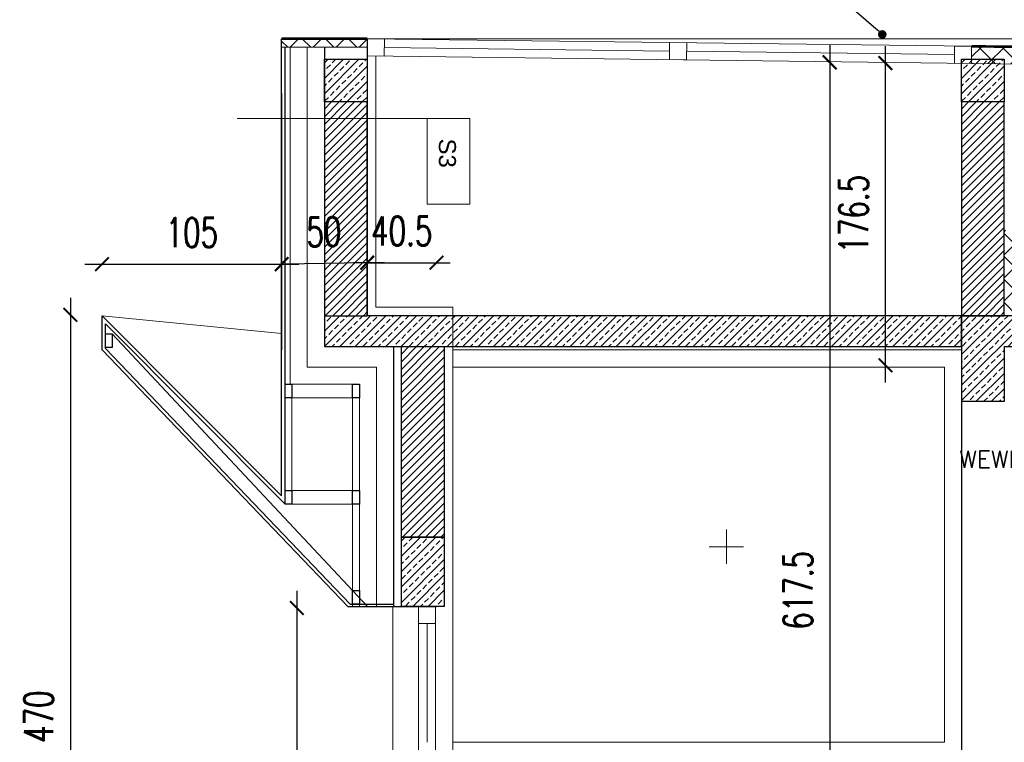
# Model space of a CAD drawing. Header units: millimetres. Extents: x -115268 to 140687, y -37779 to 24471.
# Tile 49 of 256: x 44904 to 45480, y -10733 to -10310. Entities that reach past the tile are written whole.
import ezdxf
from ezdxf import colors
from ezdxf.entities.mleader import LeaderData, LeaderLine
from ezdxf.math import Vec2, Vec3

# ---------------------------------------------------------------- set-up
doc = ezdxf.new("R2010")
doc.units = ezdxf.units.MM
doc.header["$PDMODE"] = 2
doc.header["$PDSIZE"] = 1
doc.linetypes.add('DASHED', pattern=[19.05, 12.7, -6.35])
doc.layers.get('0').update_dxf_attribs({"lineweight": 9})
for name, color, linetype, lineweight in [('A stolarka', 4, 'Continuous', 9), ('A_CIENKA', 7, 'Continuous', 9), ('A_HATCH', 8, 'Continuous', 9), ('A_IZOLACJA', 8, 'ZIGZAG', 9), ('A_KONSTRUKCJA', 3, 'Continuous', 25), ('A_MUROWANE', 30, 'Continuous', 25), ('A_WIDOK', 253, 'Continuous', 9)]:
    doc.layers.add(name, color=color, linetype=linetype, lineweight=lineweight)
doc.layers.add('A_WYMIAR', color=253, linetype='Continuous', lineweight=5, transparency=0.2)
doc.styles.add('Arial', font='arial.ttf')
doc.styles.add('romans 1-100', font='romans.shx', dxfattribs={"width": 0.7, "height": 17})
doc.linetypes.add('ZIGZAG', pattern='A,0.00254,-5.08,[131,ltypeshp.shx,S=5.08,R=0,X=-5.08,Y=0],-10.16,[131,ltypeshp.shx,S=5.08,R=180,X=5.08,Y=0],-5.08', length=20.32254)
doc.dimstyles.new('___SKALA_1_100', dxfattribs={"dimscale": 10, "dimtxt": 17, "dimasz": 0.8, "dimexe": 2, "dimexo": 2, "dimgap": 1, "dimtad": 1, "dimdec": 4, "dimrnd": 0.5, "dimdsep": 46, "dimtxsty": 'romans 1-100', "dimblk": 'ARCHTICK', "dimcen": 0.1, "dimdle": 1, "dimse1": 1, "dimse2": 1, "dimadec": 0, "dimazin": 0, "dimtfac": 1, "dimtdec": 4, "dimtix": 1, "dimtmove": 0, "dimatfit": 3, "dimldrblk": 'ARCHTICK', "dimfxl": 6, "dimfxlon": 1, "dimtolj": 1, "dimarcsym": 0})
pattern_1 = [(45, (-12054.0624, 10822.5786), (-4.49012806, 4.49012806), []), (45, (-12049.572, 10822.5786), (-4.49012806, 4.49012806), [3.175, -1.5875])]

# ---------------------------------------------------------------- blocks, each defined once
blk = doc.blocks.new('_Dot')
at = {"color": 0, "linetype": 'ByBlock', "lineweight": -2}
blk.add_line((-0.5, 0), (-1, 0), dxfattribs=at)
at = {"color": 0, "linetype": 'ByBlock', "const_width": 0.5}
blk.add_lwpolyline([(-0.25, 0, 1), (0.25, 0, 1)], format="xyb", close=True, dxfattribs=at)
blk = doc.blocks.new('_ArchTick')
at = {"color": 0, "linetype": 'ByBlock', "const_width": 0.15}
blk.add_lwpolyline([(-0.5, -0.5), (0.5, 0.5)], dxfattribs=at)
blk = doc.blocks.new('*D2037')
at = {"layer": 'A_WYMIAR', "color": 0, "lineweight": -2, "transparency": 16777216}
blk.add_line((44934.04, -10472.82), (44934.04, -10962.81), dxfattribs=at)
at = {"layer": 'Defpoints', "color": 0, "transparency": 16777216}
for p in [(44952.54, -10482.82), (44934.04, -10952.81), (44952.54, -10952.81)]:
    blk.add_point(p, dxfattribs=at)
at = {"layer": 'A_WYMIAR', "color": 0, "lineweight": -2, "transparency": 16777216, "xscale": 8, "yscale": 8, "zscale": 8}
for p, rotation in [((44934.04, -10482.82), 90), ((44934.04, -10952.81), 270)]:
    blk.add_blockref('_ArchTick', p, dxfattribs=dict(at, rotation=rotation))
at = {"layer": 'A_WYMIAR', "color": 0, "transparency": 16777216, "insert": (44915.54, -10717.81), "char_height": 17, "attachment_point": 5, "rotation": 90, "style": 'romans 1-100'}
blk.add_mtext('\\A1;470', dxfattribs=at)
blk = doc.blocks.new('*D2038')
at = {"layer": 'A_WYMIAR', "color": 0, "lineweight": -2, "transparency": 16777216}
blk.add_line((45066.44, -10644.27), (45066.44, -10964.26), dxfattribs=at)
at = {"layer": 'Defpoints', "color": 0, "transparency": 16777216}
for p in [(45066.44, -10654.27), (45066.44, -10954.26), (45066.44, -10954.26)]:
    blk.add_point(p, dxfattribs=at)
at = {"layer": 'A_WYMIAR', "color": 0, "lineweight": -2, "transparency": 16777216, "xscale": 8, "yscale": 8, "zscale": 8}
for p, rotation in [((45066.44, -10654.27), 90), ((45066.44, -10954.26), 270)]:
    blk.add_blockref('_ArchTick', p, dxfattribs=dict(at, rotation=rotation))
at = {"layer": 'A_WYMIAR', "color": 0, "transparency": 16777216, "insert": (45047.94, -10804.26), "char_height": 17, "attachment_point": 5, "rotation": 90, "style": 'romans 1-100'}
blk.add_mtext('\\A1;300', dxfattribs=at)
blk = doc.blocks.new('*D2057')
at = {"layer": 'A_WYMIAR', "color": 0, "lineweight": -2, "ltscale": 0.5, "transparency": 16777216}
blk.add_line((45410.51, -10522.32), (45410.51, -10325.62), dxfattribs=at)
at = {"layer": 'Defpoints', "color": 0, "ltscale": 0.5, "transparency": 16777216}
for p in [(45410.51, -10335.62), (45451.92, -10335.62), (45451.92, -10512.32)]:
    blk.add_point(p, dxfattribs=at)
at = {"layer": 'A_WYMIAR', "color": 0, "lineweight": -2, "ltscale": 0.5, "transparency": 16777216, "xscale": 8, "yscale": 8, "zscale": 8}
for p, rotation in [((45410.51, -10335.62), 90), ((45410.51, -10512.32), 270)]:
    blk.add_blockref('_ArchTick', p, dxfattribs=dict(at, rotation=rotation))
at = {"layer": 'A_WYMIAR', "color": 0, "ltscale": 0.5, "transparency": 16777216, "insert": (45392.01, -10423.97), "char_height": 17, "attachment_point": 5, "rotation": 90, "style": 'romans 1-100'}
blk.add_mtext('\\A1;176.5', dxfattribs=at)
blk = doc.blocks.new('*D2058')
at = {"layer": 'A_WYMIAR', "color": 0, "lineweight": -2, "ltscale": 0.5, "transparency": 16777216}
blk.add_line((45377.93, -10325.11), (45377.93, -10962.81), dxfattribs=at)
at = {"layer": 'Defpoints', "color": 0, "ltscale": 0.5, "transparency": 16777216}
for p in [(45401.23, -10335.11), (45377.93, -10952.81), (45401.23, -10952.81)]:
    blk.add_point(p, dxfattribs=at)
at = {"layer": 'A_WYMIAR', "color": 0, "lineweight": -2, "ltscale": 0.5, "transparency": 16777216, "xscale": 8, "yscale": 8, "zscale": 8}
for p, rotation in [((45377.93, -10335.11), 90), ((45377.93, -10952.81), 270)]:
    blk.add_blockref('_ArchTick', p, dxfattribs=dict(at, rotation=rotation))
at = {"layer": 'A_WYMIAR', "color": 0, "ltscale": 0.5, "transparency": 16777216, "insert": (45359.43, -10643.96), "char_height": 17, "attachment_point": 5, "rotation": 90, "style": 'romans 1-100'}
blk.add_mtext('\\A1;617.5', dxfattribs=at)
blk = doc.blocks.new('*D2063')
at = {"layer": 'A_WYMIAR', "color": 0, "lineweight": -2, "ltscale": 0.5, "transparency": 16777216}
blk.add_line((44942.54, -10453.16), (45067.54, -10453.16), dxfattribs=at)
at = {"layer": 'Defpoints', "color": 0, "ltscale": 0.5, "transparency": 16777216}
for p in [(45057.54, -10453.16), (44952.54, -10482.82), (45057.54, -10482.82)]:
    blk.add_point(p, dxfattribs=at)
at = {"layer": 'A_WYMIAR', "color": 0, "lineweight": -2, "ltscale": 0.5, "transparency": 16777216, "xscale": 8, "yscale": 8, "zscale": 8, "rotation": 180}
blk.add_blockref('_ArchTick', (44952.54, -10453.16), dxfattribs=at)
at = {"layer": 'A_WYMIAR', "color": 0, "lineweight": -2, "ltscale": 0.5, "transparency": 16777216, "xscale": 8, "yscale": 8, "zscale": 8}
blk.add_blockref('_ArchTick', (45057.54, -10453.16), dxfattribs=at)
at = {"layer": 'A_WYMIAR', "color": 0, "ltscale": 0.5, "transparency": 16777216, "insert": (45005.04, -10434.66), "char_height": 17, "attachment_point": 5, "style": 'romans 1-100'}
blk.add_mtext('\\A1;105', dxfattribs=at)
blk = doc.blocks.new('*D2064')
at = {"layer": 'A_WYMIAR', "color": 0, "lineweight": -2, "ltscale": 0.5, "transparency": 16777216}
for p, q in [((45107.54, -10452.33), (45099.54, -10452.33)), ((45107.54, -10452.33), (45148.01, -10452.33)), ((45148.01, -10452.33), (45156.01, -10452.33))]:
    blk.add_line(p, q, dxfattribs=at)
at = {"layer": 'Defpoints', "color": 0, "ltscale": 0.5, "transparency": 16777216}
for p in [(45148.01, -10452.33), (45107.54, -10483.32), (45148.01, -10483.32)]:
    blk.add_point(p, dxfattribs=at)
at = {"layer": 'A_WYMIAR', "color": 0, "lineweight": -2, "ltscale": 0.5, "transparency": 16777216, "xscale": 8, "yscale": 8, "zscale": 8}
blk.add_blockref('_ArchTick', (45107.54, -10452.33), dxfattribs=at)
at = {"layer": 'A_WYMIAR', "color": 0, "lineweight": -2, "ltscale": 0.5, "transparency": 16777216, "xscale": 8, "yscale": 8, "zscale": 8, "rotation": 180}
blk.add_blockref('_ArchTick', (45148.01, -10452.33), dxfattribs=at)
at = {"layer": 'A_WYMIAR', "color": 0, "ltscale": 0.5, "transparency": 16777216, "insert": (45127.77, -10433.83), "char_height": 17, "attachment_point": 5, "style": 'romans 1-100'}
blk.add_mtext('\\A1;40.5', dxfattribs=at)
blk = doc.blocks.new('*D2065')
at = {"layer": 'A_WYMIAR', "color": 0, "lineweight": -2, "ltscale": 0.5, "transparency": 16777216}
blk.add_line((45117.52, -10452.18), (45047.52, -10453.34), dxfattribs=at)
at = {"layer": 'Defpoints', "color": 0, "ltscale": 0.5, "transparency": 16777216}
for p in [(45057.52, -10453.18), (45057.54, -10454.16), (45107.54, -10453.33)]:
    blk.add_point(p, dxfattribs=at)
at = {"layer": 'A_WYMIAR', "color": 0, "lineweight": -2, "ltscale": 0.5, "transparency": 16777216, "xscale": 8, "yscale": 8, "zscale": 8}
for p, rotation in [((45057.52, -10453.18), 180.9524555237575), ((45107.52, -10452.35), 0.9524555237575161)]:
    blk.add_blockref('_ArchTick', p, dxfattribs=dict(at, rotation=rotation))
at = {"layer": 'A_WYMIAR', "color": 0, "ltscale": 0.5, "transparency": 16777216, "insert": (45082.21, -10434.26), "char_height": 17, "attachment_point": 5, "rotation": 0.95246, "style": 'romans 1-100'}
blk.add_mtext('\\A1;50', dxfattribs=at)

msp = doc.modelspace()

# ---------------------------------------------------------------- hatches: boundary and pattern name
at = {"layer": 'A_HATCH', "true_color": 0x636466, "transparency": 33554687}
h = msp.add_hatch(dxfattribs=at)
h.set_pattern_fill('ANSI37', color=251, scale=3)
h.set_pattern_definition([(45, (70.689, -8.652), (-6.735192, 6.735192), []), (135, (70.689, -8.652), (-6.735192, -6.735192), [])])
h.paths.add_polyline_path([(47427.53518, -10433.31841), (45480.03518, -10433.31842), (45480.03518, -10483.31842), (47427.53518, -10483.31841)])
h.paths.add_polyline_path([(47427.53518, -10326.31841), (47417.53518, -10326.31841), (47417.53518, -10433.31841), (47427.53518, -10433.31841)])
h.paths.add_polyline_path([(47477.53518, -10321.31841), (47417.53518, -10321.31841), (47417.53518, -10326.31841), (47427.53518, -10326.31841), (47477.53518, -10326.31841)])
h.paths.add_polyline_path([(45500.91753, -10326.23568), (45460.98003, -10325.73647), (45460.85504, -10335.73568), (45500.79358, -10336.23492)])
h.paths.add_polyline_path([(45107.53518, -10321.31841), (45057.53518, -10321.31841), (45057.53518, -10326.31841), (45107.53518, -10326.31841)])
at = {"layer": 'A_HATCH', "transparency": 33554687}
h = msp.add_hatch(dxfattribs=at)
h.set_pattern_fill('ANSI33', color=256)
h.set_pattern_definition([(45, (-56.63, 1316.4614), (-4.4901281, 4.4901281), []), (45, (-52.14, 1316.4614), (-4.4901281, 4.4901281), [3.175, -1.5875])])
h.paths.add_polyline_path([(45107.53518, -10333.31841), (45082.53518, -10333.31841), (45082.53518, -10358.31841), (45107.53518, -10358.31841)])
h = msp.add_hatch(dxfattribs=at)
h.set_pattern_fill('ANSI33', color=256)
h.set_pattern_definition([(45, (315.8094, 1316.4614), (-4.4901281, 4.4901281), []), (45, (320.2995, 1316.4614), (-4.4901281, 4.4901281), [3.175, -1.5875])])
h.paths.add_polyline_path([(45479.97476, -10333.31841), (45454.97476, -10333.31841), (45454.97476, -10358.31841), (45479.97476, -10358.31841)])
h = msp.add_hatch(dxfattribs=at)
h.set_pattern_fill('ANSI31', color=256)
h.set_pattern_definition([(45, (-56.6302, 1316.4614), (-2.24506403, 2.24506403), [])])
h.paths.add_polyline_path([(45107.53518, -10358.31841), (45082.53518, -10358.31841), (45082.53518, -10483.31841), (45107.53518, -10483.31841)])
h = msp.add_hatch(dxfattribs=at)
h.set_pattern_fill('ANSI31', color=256)
h.set_pattern_definition([(45, (315.8094, 1316.4614), (-2.24506403, 2.24506403), [])])
h.paths.add_polyline_path([(45479.97476, -10358.31841), (45454.97476, -10358.31841), (45454.97476, -10483.31841), (45479.97476, -10483.31841)])
h = msp.add_hatch(dxfattribs=at)
h.set_pattern_fill('ANSI33', color=256)
h.set_pattern_definition(pattern_1)
h.paths.add_polyline_path([(45455.03518, -10483.31841), (45107.53518, -10483.31841), (45082.53518, -10483.31841), (45082.53518, -10501.31841), (45455.03518, -10501.31841)])
h = msp.add_hatch(dxfattribs=at)
h.set_pattern_fill('ANSI33', color=256)
h.set_pattern_definition(pattern_1)
h.paths.add_polyline_path([(45734.02996, -10483.31841), (45455.03518, -10483.31841), (45455.03518, -10501.31841), (45455.03518, -10533.31841), (45480.03518, -10533.31841), (45480.03518, -10501.31841), (45734.06161, -10501.31841)])
h.paths.add_polyline_path([(45855.03518, -10483.31841), (45734.02996, -10483.31841), (45734.06161, -10501.31841), (45855.03518, -10501.31841)])
h = msp.add_hatch(dxfattribs=at)
h.set_pattern_fill('ANSI31', color=256)
h.set_pattern_definition([(45, (-12054.0624, 10822.5786), (-2.24506403, 2.24506403), [])])
h.paths.add_polyline_path([(45152.53517, -10501.31841), (45127.53518, -10501.31841), (45127.53518, -10612.82988), (45152.53517, -10612.82988)])
h = msp.add_hatch(dxfattribs=at)
h.set_pattern_fill('ANSI33', color=256)
h.set_pattern_definition([(45, (-11.63, 1036.95), (-4.4901281, 4.4901281), []), (45, (-7.14, 1036.95), (-4.4901281, 4.4901281), [3.175, -1.5875])])
h.paths.add_polyline_path([(45152.53517, -10612.82988), (45127.53517, -10612.82988), (45127.53517, -10653.31841), (45152.53517, -10653.31841)])

# ---------------------------------------------------------------- linework, layer by layer
at = {"ltscale": 0.5}
msp.add_lwpolyline([(45122.53518, -10653.31841), (45122.53518, -10952.80693)], dxfattribs=at)
at = {"layer": 'A stolarka'}
for p, q in [((45107.53518, -10326.3188), (45107.47268, -10326.31801)), ((45460.91753, -10325.73568), (45107.53518, -10321.31841)), ((45284.19354, -10328.52703), (45117.59687, -10326.44457)), ((45450.91831, -10335.61148), (45450.91831, -10325.61148)), ((45450.91831, -10325.61148), (45460.91753, -10325.73568)), ((45460.91753, -10325.73568), (45460.91753, -10335.73647)), ((45500.79254, -10336.2349), (45107.41019, -10331.31762)), ((45450.91831, -10330.61109), (45294.25525, -10328.6528)), ((45460.91753, -10335.73647), (45450.91831, -10335.61148)), ((45455.03518, -10503.31841), (45157.53518, -10503.31841)), ((45445.03517, -10513.31841), (45157.53517, -10513.31841)), ((45157.53517, -10732.80693), (45157.53517, -10513.31841)), ((45445.03517, -10513.31841), (45445.03517, -10732.80693)), ((45317.49829, -10628.43175), (45317.49829, -10608.43175)), ((45317.49829, -10618.43175), (45307.49829, -10618.43175)), ((45317.49829, -10618.43175), (45327.49829, -10618.43175)), ((45137.53518, -10952.80693), (45137.53518, -10653.31841)), ((45147.53518, -10952.80693), (45147.53518, -10653.31841)), ((45142.53518, -10732.80693), (45142.53518, -10663.31841)), ((45445.03517, -10732.80693), (45157.53517, -10732.80693))]:
    msp.add_line(p, q, dxfattribs=at)
for points in [[(45107.53518, -10321.31841), (45117.65939, -10321.4434), (45117.5344, -10331.44261), (45107.53518, -10331.31762)], [(45284.19354, -10323.5282), (45294.31774, -10323.65319), (45294.19275, -10333.65241), (45284.19354, -10333.52742)]]:
    msp.add_lwpolyline(points, close=True, dxfattribs=at)
msp.add_lwpolyline([(45147.53518, -10663.31841), (45147.53518, -10653.31841), (45137.53518, -10653.31841), (45137.53518, -10663.31841), (45147.53518, -10663.31841)], dxfattribs=at)
at = {"layer": 'A_CIENKA'}
for p, q in [((45107.53518, -10321.31841), (45057.53518, -10321.31841)), ((45500.91753, -10326.23568), (45460.98003, -10325.73647)), ((45500.79254, -10336.2349), (45460.85504, -10335.73568)), ((45057.53518, -10493.72657), (44952.53518, -10483.31841)), ((45107.80156, -10653.31841), (44958.53518, -10493.91837)), ((45063.53518, -10585.50072), (45063.53518, -10531.31841)), ((45063.53518, -10531.31841), (45099.01481, -10531.31841)), ((45099.01481, -10531.31841), (45099.01481, -10653.31841)), ((45063.53518, -10585.50072), (45099.01481, -10585.50072)), ((45063.53518, -10593.50072), (45099.01481, -10593.50072))]:
    msp.add_line(p, q, dxfattribs=at)
at = {"layer": 'A_CIENKA', "ltscale": 10}
for p, q in [((45057.53518, -10326.31841), (45107.53518, -10326.31841)), ((45107.53518, -10321.31841), (47477.53518, -10321.31841))]:
    msp.add_line(p, q, dxfattribs=at)
at = {"layer": 'A_CIENKA'}
msp.add_lwpolyline([(45062.53518, -10326.31841), (45062.53518, -10523.31841), (45103.01481, -10523.31841), (45103.01481, -10653.31841)], dxfattribs=at)
at = {"layer": 'A_HATCH'}
msp.add_lwpolyline([(45031.48515, -10368.02042), (45167.54128, -10368.02042), (45167.54128, -10418.02042), (45147.54128, -10418.02042), (45142.54128, -10418.02042), (45142.54128, -10368.02042)], dxfattribs=at)
at = {"layer": 'A_IZOLACJA', "linetype": 'DASHED', "ltscale": 0.01, "const_width": 1.5}
for points in [[(45107.53518, -10321.31841), (45057.53518, -10321.31841)], [(47477.53518, -10321.31841), (47417.53518, -10321.31841), (47417.53518, -10433.31841), (45500.91753, -10433.31841), (45500.91753, -10326.23568), (45460.98003, -10325.73647)]]:
    msp.add_lwpolyline(points, dxfattribs=at)
at = {"layer": 'A_IZOLACJA', "ltscale": 0.01}
msp.add_lwpolyline([(45072.53518, -10326.31841), (45072.53518, -10513.31841), (45113.01481, -10513.31841), (45113.01481, -10653.31841)], dxfattribs=at)
at = {"layer": 'A_KONSTRUKCJA'}
for p, q in [((45455.03517, -10503.31841), (45455.03517, -10952.80693)), ((45096.17983, -10653.31841), (45138.01481, -10653.31841)), ((45097.62431, -10651.93512), (45123.01481, -10651.93512)), ((45123.01481, -10653.31841), (45148.01481, -10653.31841))]:
    msp.add_line(p, q, dxfattribs=at)
for points in [[(45096.17983, -10653.31841), (44952.53518, -10503.31841), (44952.53518, -10483.31841), (45057.53518, -10588.66115), (45057.53518, -10321.31841)], [(45097.62431, -10651.93512), (44954.53518, -10502.51522), (44954.53518, -10488.15798), (45059.53518, -10593.50072), (45059.53518, -10326.31841)], [(45082.53518, -10326.31841), (45082.53518, -10501.31841), (45123.01481, -10501.31841), (45123.01481, -10653.31841)], [(45107.53518, -10321.31841), (45107.53518, -10483.31841)], [(45112.53518, -10321.31841), (45112.53518, -10321.38091)], [(45114.53518, -10321.31841), (45114.53518, -10321.40591)], [(45116.53518, -10321.31841), (45116.53518, -10321.43091)], [(45057.53518, -10353.31841), (45057.53518, -10463.31841)], [(45057.53518, -10463.31841), (45057.53518, -10503.31841)], [(45152.53517, -10501.31841), (45152.53517, -10653.31841)]]:
    msp.add_lwpolyline(points, dxfattribs=at)
at = {"layer": 'A_KONSTRUKCJA', "ltscale": 0.5}
for points in [[(45082.53518, -10333.31841), (45107.53518, -10333.31841), (45107.53518, -10358.31841), (45082.53518, -10358.31841)], [(45454.97476, -10333.31841), (45479.97476, -10333.31841), (45479.97476, -10358.31841), (45454.97476, -10358.31841)], [(45127.53517, -10612.82988), (45152.53517, -10612.82988), (45152.53517, -10653.31841), (45127.53517, -10653.31841)]]:
    msp.add_lwpolyline(points, close=True, dxfattribs=at)
for points in [[(45123.01481, -10501.31841), (45455.03518, -10501.31841), (45455.03518, -10483.31841), (45107.53518, -10483.31841)], [(47427.53518, -10483.31841), (45455.03518, -10483.31841), (45455.03518, -10501.31841), (45455.03518, -10533.31841), (45480.03518, -10533.31841), (45480.03518, -10501.31841), (45855.03518, -10501.31841), (45855.03518, -10533.31841), (45880.03518, -10533.31841), (45880.03518, -10501.31841), (46255.03518, -10501.31841)]]:
    msp.add_lwpolyline(points, dxfattribs=at)
at = {"layer": 'A_KONSTRUKCJA'}
for points in [[(44958.53518, -10493.91837), (44958.53518, -10501.91837), (44954.53518, -10501.91837), (44954.53518, -10493.91837)], [(45063.53518, -10523.31841), (45063.53518, -10531.31841), (45059.53518, -10531.31841), (45059.53518, -10523.31841)], [(45103.01481, -10523.31841), (45103.01481, -10531.31841), (45099.01481, -10531.31841), (45099.01481, -10523.31841)], [(45063.53518, -10585.50072), (45063.53518, -10593.50072), (45059.53518, -10593.50072), (45059.53518, -10585.50072)], [(45103.01481, -10585.50072), (45103.01481, -10593.50072), (45099.01481, -10593.50072), (45099.01481, -10585.50072)], [(45103.01481, -10643.93512), (45103.01481, -10651.93512), (45099.01481, -10651.93512), (45099.01481, -10643.93512)]]:
    msp.add_lwpolyline(points, close=True, dxfattribs=at)
at = {"layer": 'A_MUROWANE', "ltscale": 0.5}
for points in [[(45082.53518, -10483.31841), (45107.53518, -10483.31841), (45107.53518, -10358.31841), (45082.53518, -10358.31841)], [(45454.97476, -10483.31841), (45479.97476, -10483.31841), (45479.97476, -10358.31841), (45454.97476, -10358.31841)], [(45127.53518, -10501.31841), (45152.53517, -10501.31841), (45152.53517, -10612.82988), (45127.53518, -10612.82988)]]:
    msp.add_lwpolyline(points, close=True, dxfattribs=at)
at = {"layer": 'A_WIDOK'}
msp.add_line((45148.01481, -10653.31841), (45123.01481, -10653.31841), dxfattribs=at)
msp.add_lwpolyline([(45112.53518, -10331.38012), (45112.53518, -10478.31841), (45157.51481, -10478.31841), (45157.51481, -10952.80693)], dxfattribs=at)

# ---------------------------------------------------------------- texts
at = {"layer": 'A_WYMIAR', "insert": (45159.4417, -10379.72126), "char_height": 10, "attachment_point": 1, "rotation": 270, "style": 'Arial'}
msp.add_mtext_dynamic_manual_height_columns('S3', width=473.6976626, gutter_width=1.25, heights=[9.22219], dxfattribs=at)

# ---------------------------------------------------------------- dimensions: what is measured, and where the dimension line sits
at = {"layer": 'A_WYMIAR', "ltscale": 0.5}
for p1, p2, distance, picture, middle in [((45401.228606, -10335.106385), (45401.228606, -10952.80693), -23.296563, '*D2058', (45359.432043, -10643.956657)), ((45451.91753, -10512.31841), (45451.91753, -10335.62397), 41.40647, '*D2057', (45392.01106, -10423.97119)), ((44952.53518, -10482.81841), (45057.53518, -10482.81841), 29.65805, '*D2063', (45005.03518, -10434.66036)), ((45107.53518, -10453.3289), (45057.53518, -10454.16015), -0.98304, '*D2065', (45082.21132, -10434.26418)), ((45107.53518, -10483.31841), (45148.01481, -10483.31841), 30.9893, '*D2064', (45127.77499, -10433.8291))]:
    dim = msp.add_aligned_dim(p1=p1, p2=p2, distance=distance, dimstyle='___SKALA_1_100', dxfattribs=at)
    dim.commit()
    dim.dimension.update_dxf_attribs({"geometry": picture, "text_midpoint": middle})
at = {"layer": 'A_WYMIAR'}
for base, p1, p2, picture, middle in [((44934.04348, -10952.80693), (44952.53518, -10482.81841), (44952.53518, -10952.80693), '*D2037', (44915.54348, -10717.81267)), ((45066.44143, -10954.25553), (45066.44143, -10654.267), (45066.44143, -10954.25553), '*D2038', (45047.94143, -10804.26127))]:
    dim = msp.add_linear_dim(base=base, p1=p1, p2=p2, angle=90, dimstyle='___SKALA_1_100', dxfattribs=at)
    dim.commit()
    dim.dimension.update_dxf_attribs({"geometry": picture, "text_midpoint": middle})

# ---------------------------------------------------------------- leaders
at = {"layer": 'A_CIENKA'}
ml = msp.add_multileader_mtext('Standard', dxfattribs=at)
ml.set_content('{\\Fromans.shx;ŚWIETLIK ALUMINIOWY KOLOR ANTRACYT}', color=256)
ml.set_leader_properties()
ml.set_arrow_properties(name='DOT')
ml.build(insert=Vec2(0, 0))
ml.multileader.update_dxf_attribs({"arrow_head_size": 5})
ctx = ml.context
ctx.base_point, ctx.char_height, ctx.arrow_head_size, ctx.landing_gap_size, ctx.plane_origin = Vec3(45083.03762, -10231.69037), 10, 5, 0.09, Vec3(45147.55946, -10397.67745)
ctx.text_align_type = 2
notes = []
notes.append((ctx, [(0, (1, 1, 0), (45307.88428, -10231.69037), (-1, 0), 8, [(0, [(45408.66589, -10318.81082)], 0, [])])]))
ctx.mtext.insert, ctx.mtext.width, ctx.mtext.alignment, ctx.mtext.flow_direction = Vec3(45299.79428, -10226.69037), 239.2869378, 3, 5
ml = msp.add_multileader_mtext('Standard', dxfattribs=at)
ml.set_content('{\\Fromans.shx;FASADA ALUMINIOWA WEWNĘTRZNA KOLOR ANTRACYT}', color=256)
ml.set_leader_properties()
ml.set_arrow_properties(name='DOT')
ml.build(insert=Vec2(0, 0))
ml.multileader.update_dxf_attribs({"arrow_head_size": 5})
ctx = ml.context
ctx.base_point, ctx.char_height, ctx.arrow_head_size, ctx.landing_gap_size, ctx.plane_origin = Vec3(45426.9692, -10551.65449), 10, 5, 0.09, Vec3(45511.49105, -10717.64157)
ctx.text_align_type = 2
notes.append((ctx, [(0, (1, 1, 0), (45671.81587, -10551.65449), (-1, 0), 8, [(0, [(45772.59748, -10638.77493)], 0, [])])]))
ctx.mtext.insert, ctx.mtext.width, ctx.mtext.alignment, ctx.mtext.flow_direction = Vec3(45663.72587, -10545.65449), 239.2869378, 3, 5
for ctx, leaders in notes:
    for number, flags, end, landing, length, lines in leaders:
        leader = LeaderData()
        leader.index, (leader.has_last_leader_line, leader.has_dogleg_vector, leader.attachment_direction) = number, flags
        leader.last_leader_point, leader.dogleg_vector, leader.dogleg_length = Vec3(end), Vec3(landing), length
        for number, points, colour, breaks in lines:
            line = LeaderLine()
            line.index, line.vertices, line.color, line.breaks = number, Vec3.list(points), colors.encode_raw_color(colour), breaks
            leader.lines.append(line)
        ctx.leaders.append(leader)

doc.saveas('drawing.dxf')
